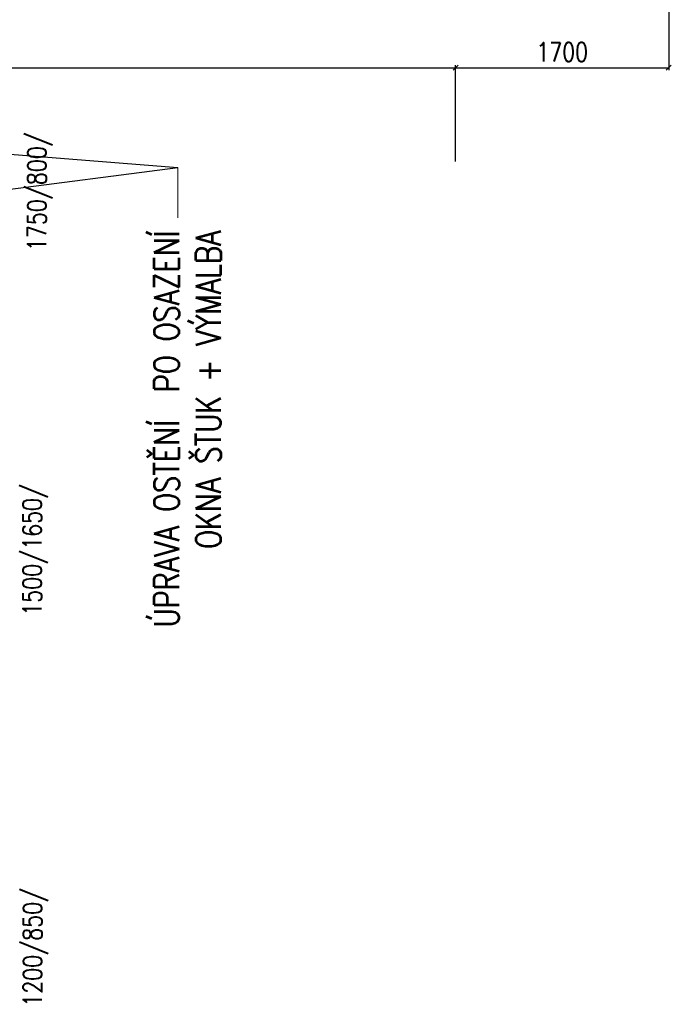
# Model space of a CAD drawing. Header units: millimetres. Extents: x -238874 to 551972, y -298952 to 658415.
# Tile 200 of 256: x 31594 to 36788, y 153884 to 161723. Entities that reach past the tile are written whole.
import ezdxf

# ---------------------------------------------------------------- set-up
doc = ezdxf.new("R2010")
doc.units = ezdxf.units.MM
doc.header["$LTSCALE"] = 20
doc.layers.add('CKKOTY', color=3, linetype='Continuous', lineweight=18)
doc.layers.add('CKTEXTY_MALE', color=140, linetype='Continuous', lineweight=18)
doc.layers.add('KOTY', color=8, linetype='Continuous')
doc.styles.add('SIMPLEX', font='SIMPLEX.shx', dxfattribs={"width": 0.8, "bigfont": 'CAD13.shx'})
doc.styles.get("Standard").update_dxf_attribs({"font": 'simplex.shx', "width": 0.8})
doc.dimstyles.new('CADKON', dxfattribs={"dimscale": 100, "dimtxt": 2, "dimasz": 1.5, "dimexe": 0, "dimexo": 2, "dimgap": 0.6, "dimtad": 1, "dimrnd": 1, "dimtxsty": 'Standard', "dimblk1": 'OBLIQUE', "dimblk2": 'OBLIQUE', "dimsah": 1, "dimcen": 2.5, "dimadec": 1, "dimazin": 2, "dimtfac": 1, "dimtix": 1, "dimtmove": 2, "dimatfit": 3, "dimldrblk": 'OPEN30', "dimfxl": 5, "dimtfill": 1, "dimtolj": 1, "dimarcsym": 0})
doc.dimstyles.new('CKA', dxfattribs={"dimtxt": 200, "dimasz": 40, "dimexe": 20, "dimexo": 0.2, "dimgap": 50, "dimtad": 1, "dimdec": 0, "dimrnd": 1, "dimzin": 0, "dimdsep": 46, "dimtxsty": 'Standard', "dimblk1": 'OBLIQUE', "dimblk2": 'OBLIQUE', "dimsah": 1, "dimcen": 0.09, "dimclrd": 253, "dimclre": 253, "dimclrt": 253, "dimadec": 0, "dimazin": 0, "dimtfac": 1, "dimtdec": 0, "dimtix": 1, "dimtmove": 2, "dimatfit": 3, "dimfxl": 1, "dimtolj": 1, "dimtzin": 0, "dimarcsym": 0})

# ---------------------------------------------------------------- blocks, each defined once
blk = doc.blocks.new('_OBLIQUE')
at = {"color": 0, "linetype": 'ByBlock'}
blk.add_line((-0.5, -0.5), (0.5, 0.5), dxfattribs=at)
blk = doc.blocks.new('*D1476')
at = {"layer": 'DEFPOINTS', "color": 0, "transparency": 16777216}
for p in [(36768, 163373.5), (36768, 161340.7), (35068, 160213.5)]:
    blk.add_point(p, dxfattribs=at)
at = {"layer": 'KOTY', "lineweight": -2, "transparency": 16777216}
for p, q in [((36768, 162992.8), (36768, 161320.7)), ((35068, 161340.7), (36768, 161340.7))]:
    blk.add_line(p, q, dxfattribs=at)
at = {"layer": 'KOTY', "lineweight": -2, "transparency": 16777216, "xscale": 40, "yscale": 40, "zscale": 40, "rotation": 180}
blk.add_blockref('_OBLIQUE', (35068, 161340.7), dxfattribs=at)
at = {"layer": 'KOTY', "lineweight": -2, "transparency": 16777216, "xscale": 40, "yscale": 40, "zscale": 40}
blk.add_blockref('_OBLIQUE', (36768, 161340.7), dxfattribs=at)
at = {"layer": 'KOTY', "transparency": 16777216, "insert": (35918, 161465.7), "char_height": 150, "attachment_point": 5, "style": 'SIMPLEX'}
blk.add_mtext('\\A1;1700', dxfattribs=at)
blk = doc.blocks.new('*D1487')
at = {"layer": 'DEFPOINTS', "color": 0, "transparency": 16777216}
for p in [(35068, 161340.7), (27568, 160213.5), (35068, 160213.5)]:
    blk.add_point(p, dxfattribs=at)
at = {"layer": 'KOTY', "lineweight": -2, "transparency": 16777216}
for p, q in [((35068, 160594.3), (35068, 161360.7)), ((27568, 161340.7), (35068, 161340.7))]:
    blk.add_line(p, q, dxfattribs=at)
at = {"layer": 'KOTY', "lineweight": -2, "transparency": 16777216, "xscale": 40, "yscale": 40, "zscale": 40, "rotation": 180}
blk.add_blockref('_OBLIQUE', (27568, 161340.7), dxfattribs=at)
at = {"layer": 'KOTY', "lineweight": -2, "transparency": 16777216, "xscale": 40, "yscale": 40, "zscale": 40}
blk.add_blockref('_OBLIQUE', (35068, 161340.7), dxfattribs=at)
at = {"layer": 'KOTY', "transparency": 16777216, "insert": (31318, 161465.7), "char_height": 150, "attachment_point": 5, "style": 'SIMPLEX'}
blk.add_mtext('\\A1;7500', dxfattribs=at)

msp = doc.modelspace()

# ---------------------------------------------------------------- linework, layer by layer
at = {"layer": 'CKTEXTY_MALE'}
msp.add_line((32854.447, 160545.103), (32854.447, 160145.103), dxfattribs=at)

# ---------------------------------------------------------------- texts
at = {"layer": 'CKKOTY', "char_height": 150, "width": 1424.4, "attachment_point": 1, "rotation": 90}
for s, insert in [('1750/800/', (31656.827, 159882.123)), ('1500/1650/', (31619.044, 156978.332)), ('1200/850/', (31621.722, 153865.492))]:
    msp.add_mtext(s, dxfattribs=dict(at, insert=insert))
at = {"layer": 'CKTEXTY_MALE', "insert": (32665.357, 160046.951), "char_height": 200, "width": 3874.61823, "attachment_point": 3, "rotation": 90}
msp.add_mtext('ÚPRAVA OSTĚNÍ  PO OSAZENÍ OKNA ŠTUK + VÝMALBA', dxfattribs=at)

# ---------------------------------------------------------------- dimensions: what is measured, and where the dimension line sits
at = {"layer": 'KOTY'}
for base, p1, p2, text, picture, middle in [((36767.962, 161340.696), (35067.962, 160213.526), (36767.962, 163373.526), '1700', '*D1476', (35917.962, 161465.696)), ((35067.962, 161340.696), (27567.962, 160213.526), (35067.962, 160213.526), '7500', '*D1487', (31317.962, 161465.696))]:
    dim = msp.add_linear_dim(base=base, p1=p1, p2=p2, text=text, dimstyle='CKA', override={"dimtxt": 150, "dimexo": 380.774374, "dimtxsty": 'SIMPLEX', "dimse1": 1, "dimclrd": 256, "dimclre": 256, "dimclrt": 256}, dxfattribs=at)
    dim.commit()
    dim.dimension.update_dxf_attribs({"geometry": picture, "text_midpoint": middle})

# ---------------------------------------------------------------- leaders
at = {"layer": 'CKTEXTY_MALE'}
for points in [[(27282.962, 160990.863), (32854.447, 160545.103)], [(27132.962, 159810.863), (32854.447, 160545.103)]]:
    msp.add_leader(points, dimstyle='CADKON', override={"dimscale": 1, "dimasz": 100, "dimtih": 0, "dimtoh": 0, "dimrnd": 0, "dimclrd": 0, "dimtix": 0, "dimtofl": 0, "dimldrblk": 'Open30'}, dxfattribs=at)

doc.saveas('drawing.dxf')
